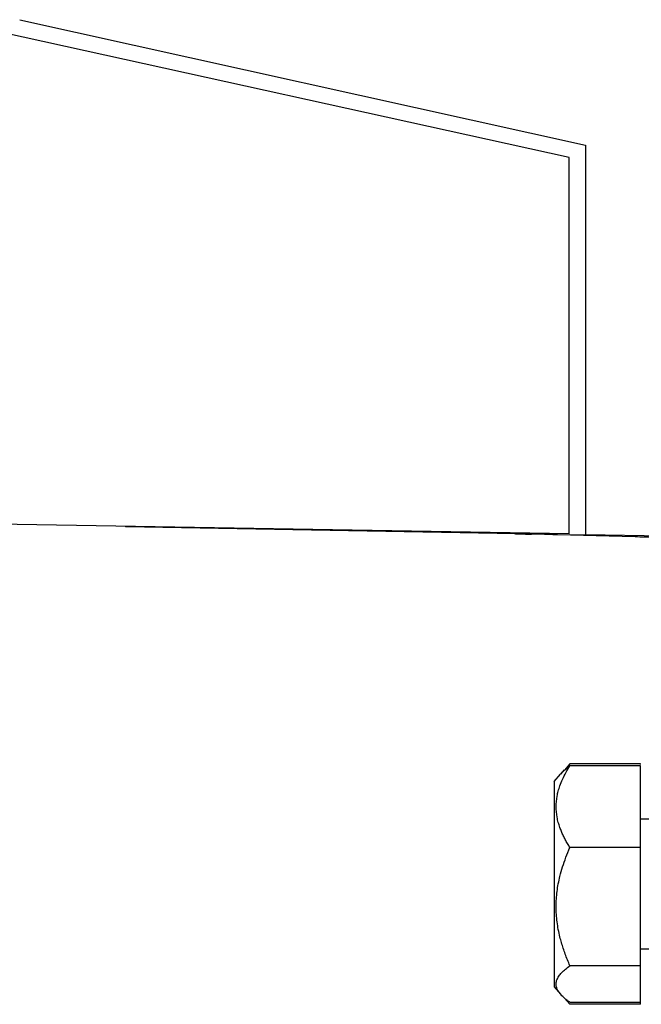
# Model space of a CAD drawing. Header units: millimetres. Extents: x -0.44 to 1.31, y -0.87 to 1.29.
# Tile 125 of 182: x 0.676 to 0.7142, y -0.1609 to -0.1003. Entities that reach past the tile are written whole.
import ezdxf

# ---------------------------------------------------------------- set-up
doc = ezdxf.new("R2010")
doc.units = ezdxf.units.MM

msp = doc.modelspace()

# ---------------------------------------------------------------- linework, layer by layer
at = {"color": 7, "linetype": 'Continuous', "lineweight": 25}
for p, q in [((0.675996, -0.100293), (0.710793, -0.108003)), ((0.709789, -0.108765), (0.674999, -0.101097)), ((0.710793, -0.108003), (0.710793, -0.131988)), ((0.709793, -0.131931), (0.661607, -0.131099)), ((0.682514, -0.131494), (0.682505, -0.13146)), ((0.708793, -0.131953), (0.682514, -0.131494)), ((0.706499, -0.131919), (0.706426, -0.131912)), ((0.713859, -0.132112), (0.707473, -0.131944)), ((0.708793, -0.131914), (0.708793, -0.131953)), ((0.708793, -0.131953), (0.710793, -0.131988)), ((0.748793, -0.132651), (0.710793, -0.131988)), ((0.709485, -0.146436), (0.709259, -0.146702)), ((0.709839, -0.146075), (0.70951, -0.146457)), ((0.709707, -0.14631), (0.709839, -0.146075)), ((0.714178, -0.146075), (0.709839, -0.146075)), ((0.714178, -0.146195), (0.709839, -0.146195)), ((0.714178, -0.146115), (0.714178, -0.146075)), ((0.714178, -0.151217), (0.714178, -0.146195)), ((0.708878, -0.147149), (0.709259, -0.146702)), ((0.708878, -0.147149), (0.708878, -0.159788)), ((0.715681, -0.149469), (0.714178, -0.149469)), ((0.714178, -0.151217), (0.709839, -0.151217)), ((0.714178, -0.158491), (0.714178, -0.151217)), ((0.715216, -0.157469), (0.714178, -0.157469)), ((0.714178, -0.158491), (0.709839, -0.158491)), ((0.714178, -0.160743), (0.714178, -0.158491)), ((0.708878, -0.159788), (0.709259, -0.160235)), ((0.709839, -0.160862), (0.70951, -0.160481)), ((0.714178, -0.160743), (0.709839, -0.160743)), ((0.714178, -0.160862), (0.709839, -0.160862)), ((0.714178, -0.160862), (0.714178, -0.160743))]:
    msp.add_line(p, q, dxfattribs=at)
at = {"color": 250, "linetype": 'Continuous', "lineweight": 25, "flags": 128}
msp.add_lwpolyline([(0.70747, -0.13193), (0.70747, -0.131935), (0.707473, -0.131944)], dxfattribs=at)
at = {"color": 7, "linetype": 'Continuous', "lineweight": 25}
msp.add_open_spline([(0.709793, -0.131931), (0.709792, -0.124209), (0.70979, -0.116487), (0.709789, -0.108765)], degree=3, dxfattribs=at)
for points, knots in [([(0.706499, -0.131919), (0.706499, -0.131919), (0.706603, -0.131922), (0.706962, -0.131931), (0.707215, -0.131938), (0.707473, -0.131944)], [0, 0, 0, 0, 0.5, 0.5, 1, 1, 1, 1]), ([(0.71678, -0.132188), (0.71678, -0.132188), (0.716755, -0.132187), (0.71668, -0.132186), (0.716632, -0.132184), (0.716609, -0.132184), (0.716593, -0.132183), (0.716585, -0.132183), (0.716429, -0.132179), (0.716212, -0.132173), (0.715787, -0.132162), (0.715558, -0.132156), (0.715259, -0.132148), (0.715103, -0.132144), (0.715034, -0.132142), (0.714988, -0.132141), (0.714963, -0.132141), (0.714595, -0.132131), (0.714234, -0.132121), (0.713859, -0.132112)], [0, 0, 0, 0, 0.125, 0.1875, 0.21875, 0.234375, 0.234375, 0.25, 0.25, 0.5, 0.5, 0.625, 0.6875, 0.71875, 0.734375, 0.734375, 0.75, 0.75, 1, 1, 1, 1]), ([(0.709839, -0.151217), (0.709787, -0.151133), (0.709685, -0.150968), (0.709548, -0.15072), (0.709424, -0.150476), (0.709316, -0.150233), (0.709212, -0.149966), (0.709119, -0.149673), (0.70902, -0.149245), (0.708968, -0.148706), (0.70902, -0.148167), (0.709118, -0.147743), (0.709227, -0.147396), (0.709382, -0.147018), (0.709588, -0.146606), (0.709754, -0.146334), (0.709839, -0.146195)], [0, 0, 0, 0, 0.052359, 0.103339, 0.153117, 0.201897, 0.249903, 0.312894, 0.374863, 0.500561, 0.624657, 0.686244, 0.748762, 0.829601, 0.913029, 1, 1, 1, 1]), ([(0.709839, -0.146195), (0.709791, -0.146229), (0.709697, -0.146297), (0.709569, -0.1464), (0.709453, -0.146501), (0.709348, -0.146602), (0.709288, -0.146669), (0.709259, -0.146702)], [0, 0, 0, 0, 0.2088498, 0.4126461, 0.6119819, 0.8075214, 1, 1, 1, 1]), ([(0.709839, -0.158491), (0.709788, -0.15837), (0.709686, -0.158132), (0.709548, -0.157774), (0.709425, -0.15742), (0.709317, -0.15707), (0.709213, -0.156684), (0.70912, -0.156261), (0.70902, -0.155641), (0.708968, -0.154856), (0.70902, -0.154071), (0.709119, -0.15345), (0.709229, -0.152947), (0.709385, -0.152401), (0.70959, -0.151809), (0.709755, -0.151417), (0.709839, -0.151217)], [0, 0, 0, 0, 0.0522179, 0.1030636, 0.1527146, 0.2013708, 0.2492551, 0.3120797, 0.3738835, 0.4996369, 0.625421, 0.6873912, 0.7503982, 0.830724, 0.9136142, 1, 1, 1, 1]), ([(0.709259, -0.160235), (0.709235, -0.160206), (0.709186, -0.160147), (0.709126, -0.160058), (0.709077, -0.15997), (0.709038, -0.159882), (0.708996, -0.15975), (0.708978, -0.159571), (0.709029, -0.15935), (0.709147, -0.15913), (0.709325, -0.158915), (0.709555, -0.1587), (0.709743, -0.158562), (0.709839, -0.158491)], [0, 0, 0, 0, 0.051247, 0.101686, 0.151535, 0.201028, 0.250405, 0.374911, 0.499773, 0.622362, 0.74841, 0.871421, 1, 1, 1, 1]), ([(0.709839, -0.160743), (0.709791, -0.160708), (0.709697, -0.16064), (0.709569, -0.160537), (0.709453, -0.160436), (0.709348, -0.160336), (0.709288, -0.160269), (0.709259, -0.160235)], [0, 0, 0, 0, 0.20885, 0.412646, 0.611982, 0.807521, 1, 1, 1, 1])]:
    msp.add_open_spline(points, degree=3, knots=knots, dxfattribs=at)

doc.saveas('drawing.dxf')
